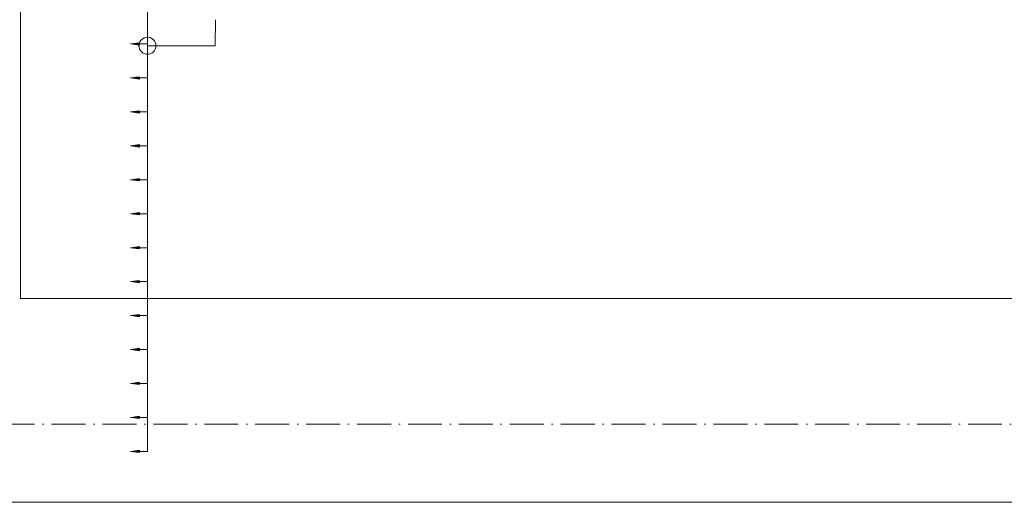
# Model space of a CAD drawing. Header units: millimetres. Extents: x -25607 to 9385, y 1894 to 10168.
# Tile 39 of 181: x -12942 to -10040, y 5770 to 7191. Entities that reach past the tile are written whole.
import ezdxf

# ---------------------------------------------------------------- set-up
doc = ezdxf.new("R2010")
doc.units = ezdxf.units.MM
doc.linetypes.add('Čerchovaná', pattern=[150, 100, -25, 0, -25])
for name, color, linetype, lineweight in [('A-ANNO-DIMS', 211, 'Continuous', 5), ('A-ANNO-DIMS-25', 211, 'Continuous', 5), ('A-FLOR-LEVL', 51, 'Continuous', 5), ('S-BEAM', 12, 'Continuous', 9), ('S-COLS', 52, 'Continuous', 9), ('S-RBAR-IDEN', 171, 'Continuous', 5)]:
    doc.layers.add(name, color=color, linetype=linetype, lineweight=lineweight)
doc.styles.add('Arial_1', font='arial.ttf', dxfattribs={"height": 62.5})
doc.dimstyles.new('Výztuž_kusy__řezy__1', dxfattribs={"dimscale": 304.8, "dimtxt": 0.18, "dimasz": 0, "dimexe": 0, "dimexo": 0.0625, "dimgap": 0.082021, "dimtad": 1, "dimdec": 0, "dimzin": 0, "dimdsep": 46, "dimtxsty": 'Arial_1', "dimblk1": 'NONE', "dimblk2": 'NONE', "dimsah": 1, "dimcen": 0.09, "dimazin": 0, "dimtfac": 1, "dimtdec": 4, "dimtix": 1, "dimtmove": 0, "dimatfit": 3, "dimfxl": 0.164042, "dimfxlon": 1, "dimtvp": 1, "dimtfill": 1, "dimtolj": 1, "dimtzin": 0, "dimarcsym": 2})

# ---------------------------------------------------------------- blocks, each defined once
blk = doc.blocks.new('DIMBLOCK269-V4')
at = {"layer": 'A-ANNO-DIMS-25'}
for points in [[(-12615.8, 6020), (-12589.6, 6016.5), (-12589.6, 6023.5)], [(-12615.8, 5920), (-12589.6, 5916.5), (-12589.6, 5923.5)]]:
    blk.add_hatch(color=256, dxfattribs=at).paths.add_polyline_path(points)
for p, q in [((-12589.6, 6023.5), (-12615.8, 6020)), ((-12615.8, 6020), (-12589.6, 6016.5)), ((-12565.8, 6020), (-12615.8, 6020)), ((-12589.6, 6016.5), (-12589.6, 6023.5)), ((-12565.8, 5920), (-12565.8, 6020)), ((-12565.8, 6020), (-12565.8, 6020)), ((-12589.6, 5923.5), (-12615.8, 5920)), ((-12589.6, 5916.5), (-12589.6, 5923.5)), ((-12615.8, 5920), (-12589.6, 5916.5)), ((-12565.8, 5920), (-12615.8, 5920)), ((-12565.8, 5920), (-12565.8, 5920))]:
    blk.add_line(p, q, dxfattribs=at)
blk = doc.blocks.new('_None')
blk = doc.blocks.new('DIMBLOCK270-V4')
at = {"layer": 'A-ANNO-DIMS-25'}
for points in [[(-12615.8, 6120), (-12589.6, 6116.5), (-12589.6, 6123.5)], [(-12615.8, 6020), (-12589.6, 6016.5), (-12589.6, 6023.5)]]:
    blk.add_hatch(color=256, dxfattribs=at).paths.add_polyline_path(points)
for p, q in [((-12589.6, 6123.5), (-12615.8, 6120)), ((-12615.8, 6120), (-12589.6, 6116.5)), ((-12565.8, 6120), (-12615.8, 6120)), ((-12589.6, 6116.5), (-12589.6, 6123.5)), ((-12565.8, 6020), (-12565.8, 6120)), ((-12565.8, 6120), (-12565.8, 6120)), ((-12589.6, 6023.5), (-12615.8, 6020)), ((-12615.8, 6020), (-12589.6, 6016.5)), ((-12565.8, 6020), (-12615.8, 6020)), ((-12589.6, 6016.5), (-12589.6, 6023.5)), ((-12565.8, 6020), (-12565.8, 6020))]:
    blk.add_line(p, q, dxfattribs=at)
blk = doc.blocks.new('DIMBLOCK271-V4')
at = {"layer": 'A-ANNO-DIMS-25'}
for points in [[(-12615.8, 6220), (-12589.6, 6216.5), (-12589.6, 6223.5)], [(-12615.8, 6120), (-12589.6, 6116.5), (-12589.6, 6123.5)]]:
    blk.add_hatch(color=256, dxfattribs=at).paths.add_polyline_path(points)
for p, q in [((-12589.6, 6223.5), (-12615.8, 6220)), ((-12615.8, 6220), (-12589.6, 6216.5)), ((-12565.8, 6220), (-12615.8, 6220)), ((-12589.6, 6216.5), (-12589.6, 6223.5)), ((-12565.8, 6120), (-12565.8, 6220)), ((-12565.8, 6220), (-12565.8, 6220)), ((-12589.6, 6123.5), (-12615.8, 6120)), ((-12615.8, 6120), (-12589.6, 6116.5)), ((-12565.8, 6120), (-12615.8, 6120)), ((-12589.6, 6116.5), (-12589.6, 6123.5)), ((-12565.8, 6120), (-12565.8, 6120))]:
    blk.add_line(p, q, dxfattribs=at)
blk = doc.blocks.new('DIMBLOCK272-V4')
at = {"layer": 'A-ANNO-DIMS-25'}
for points in [[(-12615.8, 6320), (-12589.6, 6316.5), (-12589.6, 6323.5)], [(-12615.8, 6220), (-12589.6, 6216.5), (-12589.6, 6223.5)]]:
    blk.add_hatch(color=256, dxfattribs=at).paths.add_polyline_path(points)
for p, q in [((-12589.6, 6323.5), (-12615.8, 6320)), ((-12615.8, 6320), (-12589.6, 6316.5)), ((-12565.8, 6320), (-12615.8, 6320)), ((-12589.6, 6316.5), (-12589.6, 6323.5)), ((-12565.8, 6220), (-12565.8, 6320)), ((-12565.8, 6320), (-12565.8, 6320)), ((-12589.6, 6223.5), (-12615.8, 6220)), ((-12615.8, 6220), (-12589.6, 6216.5)), ((-12565.8, 6220), (-12615.8, 6220)), ((-12589.6, 6216.5), (-12589.6, 6223.5)), ((-12565.8, 6220), (-12565.8, 6220))]:
    blk.add_line(p, q, dxfattribs=at)
blk = doc.blocks.new('DIMBLOCK273-V4')
at = {"layer": 'A-ANNO-DIMS-25'}
for points in [[(-12615.8, 6420), (-12589.6, 6416.5), (-12589.6, 6423.5)], [(-12615.8, 6320), (-12589.6, 6316.5), (-12589.6, 6323.5)]]:
    blk.add_hatch(color=256, dxfattribs=at).paths.add_polyline_path(points)
for p, q in [((-12589.6, 6423.5), (-12615.8, 6420)), ((-12615.8, 6420), (-12589.6, 6416.5)), ((-12565.8, 6420), (-12615.8, 6420)), ((-12589.6, 6416.5), (-12589.6, 6423.5)), ((-12565.8, 6320), (-12565.8, 6420)), ((-12565.8, 6420), (-12565.8, 6420)), ((-12589.6, 6323.5), (-12615.8, 6320)), ((-12615.8, 6320), (-12589.6, 6316.5)), ((-12565.8, 6320), (-12615.8, 6320)), ((-12589.6, 6316.5), (-12589.6, 6323.5)), ((-12565.8, 6320), (-12565.8, 6320))]:
    blk.add_line(p, q, dxfattribs=at)
blk = doc.blocks.new('DIMBLOCK274-V4')
at = {"layer": 'A-ANNO-DIMS-25'}
for points in [[(-12615.8, 6520), (-12589.6, 6516.5), (-12589.6, 6523.5)], [(-12615.8, 6420), (-12589.6, 6416.5), (-12589.6, 6423.5)]]:
    blk.add_hatch(color=256, dxfattribs=at).paths.add_polyline_path(points)
for p, q in [((-12589.6, 6523.5), (-12615.8, 6520)), ((-12615.8, 6520), (-12589.6, 6516.5)), ((-12565.8, 6520), (-12615.8, 6520)), ((-12589.6, 6516.5), (-12589.6, 6523.5)), ((-12565.8, 6420), (-12565.8, 6520)), ((-12565.8, 6520), (-12565.8, 6520)), ((-12589.6, 6423.5), (-12615.8, 6420)), ((-12615.8, 6420), (-12589.6, 6416.5)), ((-12565.8, 6420), (-12615.8, 6420)), ((-12589.6, 6416.5), (-12589.6, 6423.5)), ((-12565.8, 6420), (-12565.8, 6420))]:
    blk.add_line(p, q, dxfattribs=at)
blk = doc.blocks.new('DIMBLOCK275-V4')
at = {"layer": 'A-ANNO-DIMS-25'}
for points in [[(-12615.8, 6620), (-12589.6, 6616.5), (-12589.6, 6623.5)], [(-12615.8, 6520), (-12589.6, 6516.5), (-12589.6, 6523.5)]]:
    blk.add_hatch(color=256, dxfattribs=at).paths.add_polyline_path(points)
for p, q in [((-12589.6, 6623.5), (-12615.8, 6620)), ((-12615.8, 6620), (-12589.6, 6616.5)), ((-12565.8, 6620), (-12615.8, 6620)), ((-12589.6, 6616.5), (-12589.6, 6623.5)), ((-12565.8, 6520), (-12565.8, 6620)), ((-12565.8, 6620), (-12565.8, 6620)), ((-12589.6, 6523.5), (-12615.8, 6520)), ((-12615.8, 6520), (-12589.6, 6516.5)), ((-12565.8, 6520), (-12615.8, 6520)), ((-12589.6, 6516.5), (-12589.6, 6523.5)), ((-12565.8, 6520), (-12565.8, 6520))]:
    blk.add_line(p, q, dxfattribs=at)
blk = doc.blocks.new('DIMBLOCK276-V4')
at = {"layer": 'A-ANNO-DIMS-25'}
for points in [[(-12615.8, 6720), (-12589.6, 6716.5), (-12589.6, 6723.5)], [(-12615.8, 6620), (-12589.6, 6616.5), (-12589.6, 6623.5)]]:
    blk.add_hatch(color=256, dxfattribs=at).paths.add_polyline_path(points)
for p, q in [((-12589.6, 6723.5), (-12615.8, 6720)), ((-12615.8, 6720), (-12589.6, 6716.5)), ((-12565.8, 6720), (-12615.8, 6720)), ((-12589.6, 6716.5), (-12589.6, 6723.5)), ((-12565.8, 6620), (-12565.8, 6720)), ((-12565.8, 6720), (-12565.8, 6720)), ((-12589.6, 6623.5), (-12615.8, 6620)), ((-12615.8, 6620), (-12589.6, 6616.5)), ((-12565.8, 6620), (-12615.8, 6620)), ((-12589.6, 6616.5), (-12589.6, 6623.5)), ((-12565.8, 6620), (-12565.8, 6620))]:
    blk.add_line(p, q, dxfattribs=at)
blk = doc.blocks.new('DIMBLOCK277-V4')
at = {"layer": 'A-ANNO-DIMS-25'}
for points in [[(-12615.8, 6820), (-12589.6, 6816.5), (-12589.6, 6823.5)], [(-12615.8, 6720), (-12589.6, 6716.5), (-12589.6, 6723.5)]]:
    blk.add_hatch(color=256, dxfattribs=at).paths.add_polyline_path(points)
for p, q in [((-12589.6, 6823.5), (-12615.8, 6820)), ((-12589.6, 6816.5), (-12589.6, 6823.5)), ((-12615.8, 6820), (-12589.6, 6816.5)), ((-12565.8, 6820), (-12615.8, 6820)), ((-12565.8, 6720), (-12565.8, 6820)), ((-12565.8, 6820), (-12565.8, 6820)), ((-12589.6, 6723.5), (-12615.8, 6720)), ((-12615.8, 6720), (-12589.6, 6716.5)), ((-12565.8, 6720), (-12615.8, 6720)), ((-12589.6, 6716.5), (-12589.6, 6723.5)), ((-12565.8, 6720), (-12565.8, 6720))]:
    blk.add_line(p, q, dxfattribs=at)
blk = doc.blocks.new('DIMBLOCK278-V4')
at = {"layer": 'A-ANNO-DIMS-25'}
for points in [[(-12615.8, 6920), (-12589.6, 6916.5), (-12589.6, 6923.5)], [(-12615.8, 6820), (-12589.6, 6816.5), (-12589.6, 6823.5)]]:
    blk.add_hatch(color=256, dxfattribs=at).paths.add_polyline_path(points)
for p, q in [((-12589.6, 6923.5), (-12615.8, 6920)), ((-12615.8, 6920), (-12589.6, 6916.5)), ((-12565.8, 6920), (-12615.8, 6920)), ((-12589.6, 6916.5), (-12589.6, 6923.5)), ((-12565.8, 6820), (-12565.8, 6920)), ((-12565.8, 6920), (-12565.8, 6920)), ((-12589.6, 6823.5), (-12615.8, 6820)), ((-12589.6, 6816.5), (-12589.6, 6823.5)), ((-12615.8, 6820), (-12589.6, 6816.5)), ((-12565.8, 6820), (-12615.8, 6820)), ((-12565.8, 6820), (-12565.8, 6820))]:
    blk.add_line(p, q, dxfattribs=at)
blk = doc.blocks.new('DIMBLOCK279-V4')
at = {"layer": 'A-ANNO-DIMS-25'}
for points in [[(-12615.8, 7020), (-12589.6, 7016.5), (-12589.6, 7023.5)], [(-12615.8, 6920), (-12589.6, 6916.5), (-12589.6, 6923.5)]]:
    blk.add_hatch(color=256, dxfattribs=at).paths.add_polyline_path(points)
for p, q in [((-12589.6, 7023.5), (-12615.8, 7020)), ((-12615.8, 7020), (-12589.6, 7016.5)), ((-12565.8, 7020), (-12615.8, 7020)), ((-12589.6, 7016.5), (-12589.6, 7023.5)), ((-12565.8, 6920), (-12565.8, 7020)), ((-12565.8, 7020), (-12565.8, 7020)), ((-12589.6, 6923.5), (-12615.8, 6920)), ((-12615.8, 6920), (-12589.6, 6916.5)), ((-12565.8, 6920), (-12615.8, 6920)), ((-12589.6, 6916.5), (-12589.6, 6923.5)), ((-12565.8, 6920), (-12565.8, 6920))]:
    blk.add_line(p, q, dxfattribs=at)
blk = doc.blocks.new('DIMBLOCK280-V4')
at = {"layer": 'A-ANNO-DIMS-25'}
for points in [[(-12615.8, 7120), (-12589.6, 7116.5), (-12589.6, 7123.5)], [(-12615.8, 7020), (-12589.6, 7016.5), (-12589.6, 7023.5)]]:
    blk.add_hatch(color=256, dxfattribs=at).paths.add_polyline_path(points)
for p, q in [((-12589.6, 7123.5), (-12615.8, 7120)), ((-12615.8, 7120), (-12589.6, 7116.5)), ((-12565.8, 7120), (-12615.8, 7120)), ((-12589.6, 7116.5), (-12589.6, 7123.5)), ((-12565.8, 7020), (-12565.8, 7120)), ((-12565.8, 7120), (-12565.8, 7120)), ((-12589.6, 7023.5), (-12615.8, 7020)), ((-12615.8, 7020), (-12589.6, 7016.5)), ((-12565.8, 7020), (-12615.8, 7020)), ((-12589.6, 7016.5), (-12589.6, 7023.5)), ((-12565.8, 7020), (-12565.8, 7020))]:
    blk.add_line(p, q, dxfattribs=at)
blk = doc.blocks.new('DIMBLOCK281-V4')
at = {"layer": 'A-ANNO-DIMS-25'}
for points in [[(-12615.8, 7220), (-12589.6, 7216.5), (-12589.6, 7223.5)], [(-12615.8, 7120), (-12589.6, 7116.5), (-12589.6, 7123.5)]]:
    blk.add_hatch(color=256, dxfattribs=at).paths.add_polyline_path(points)
for p, q in [((-12589.6, 7223.5), (-12615.8, 7220)), ((-12615.8, 7220), (-12589.6, 7216.5)), ((-12565.8, 7220), (-12615.8, 7220)), ((-12589.6, 7216.5), (-12589.6, 7223.5)), ((-12565.8, 7120), (-12565.8, 7220)), ((-12565.8, 7220), (-12565.8, 7220)), ((-12589.6, 7123.5), (-12615.8, 7120)), ((-12615.8, 7120), (-12589.6, 7116.5)), ((-12565.8, 7120), (-12615.8, 7120)), ((-12589.6, 7116.5), (-12589.6, 7123.5)), ((-12565.8, 7120), (-12565.8, 7120))]:
    blk.add_line(p, q, dxfattribs=at)
blk = doc.blocks.new('DIMBLOCK296-V4')
at = {"layer": 'A-ANNO-DIMS-25'}
for points in [[(-12615.8, 8620), (-12589.6, 8616.5), (-12589.6, 8623.5)], [(-12615.8, 8520), (-12589.6, 8516.5), (-12589.6, 8523.5)], [(-12615.8, 8420), (-12589.6, 8416.5), (-12589.6, 8423.5)], [(-12615.8, 8320), (-12589.6, 8316.5), (-12589.6, 8323.5)], [(-12615.8, 8220), (-12589.6, 8216.5), (-12589.6, 8223.5)], [(-12615.8, 8120), (-12589.6, 8116.5), (-12589.6, 8123.5)], [(-12615.8, 8020), (-12589.6, 8016.5), (-12589.6, 8023.5)], [(-12615.8, 7920), (-12589.6, 7916.5), (-12589.6, 7923.5)], [(-12615.8, 7820), (-12589.6, 7816.5), (-12589.6, 7823.5)], [(-12615.8, 7720), (-12589.6, 7716.5), (-12589.6, 7723.5)], [(-12615.8, 7620), (-12589.6, 7616.5), (-12589.6, 7623.5)], [(-12615.8, 7520), (-12589.6, 7516.5), (-12589.6, 7523.5)], [(-12615.8, 7420), (-12589.6, 7416.5), (-12589.6, 7423.5)], [(-12615.8, 7320), (-12589.6, 7316.5), (-12589.6, 7323.5)], [(-12615.8, 7220), (-12589.6, 7216.5), (-12589.6, 7223.5)], [(-12615.8, 7120), (-12589.6, 7116.5), (-12589.6, 7123.5)], [(-12615.8, 7020), (-12589.6, 7016.5), (-12589.6, 7023.5)], [(-12615.8, 6920), (-12589.6, 6916.5), (-12589.6, 6923.5)], [(-12615.8, 6820), (-12589.6, 6816.5), (-12589.6, 6823.5)], [(-12615.8, 6720), (-12589.6, 6716.5), (-12589.6, 6723.5)], [(-12615.8, 6620), (-12589.6, 6616.5), (-12589.6, 6623.5)], [(-12615.8, 6520), (-12589.6, 6516.5), (-12589.6, 6523.5)], [(-12615.8, 6420), (-12589.6, 6416.5), (-12589.6, 6423.5)], [(-12615.8, 6320), (-12589.6, 6316.5), (-12589.6, 6323.5)], [(-12615.8, 6220), (-12589.6, 6216.5), (-12589.6, 6223.5)], [(-12615.8, 6120), (-12589.6, 6116.5), (-12589.6, 6123.5)], [(-12615.8, 6020), (-12589.6, 6016.5), (-12589.6, 6023.5)], [(-12615.8, 5920), (-12589.6, 5916.5), (-12589.6, 5923.5)]]:
    blk.add_hatch(color=256, dxfattribs=at).paths.add_polyline_path(points)
for p, q in [((-12589.6, 8623.5), (-12615.8, 8620)), ((-12589.6, 8616.5), (-12589.6, 8623.5)), ((-12615.8, 8620), (-12589.6, 8616.5)), ((-12565.8, 8620), (-12615.8, 8620)), ((-12565.8, 5920), (-12565.8, 8620)), ((-12565.8, 8520), (-12565.8, 8620)), ((-12565.8, 8620), (-12565.8, 8620)), ((-12589.6, 8523.5), (-12615.8, 8520)), ((-12615.8, 8520), (-12589.6, 8516.5)), ((-12565.8, 8520), (-12615.8, 8520)), ((-12589.6, 8516.5), (-12589.6, 8523.5)), ((-12565.8, 8420), (-12565.8, 8520)), ((-12565.8, 8520), (-12565.8, 8520)), ((-12589.6, 8423.5), (-12615.8, 8420)), ((-12615.8, 8420), (-12589.6, 8416.5)), ((-12565.8, 8420), (-12615.8, 8420)), ((-12589.6, 8416.5), (-12589.6, 8423.5)), ((-12565.8, 8320), (-12565.8, 8420)), ((-12565.8, 8420), (-12565.8, 8420)), ((-12589.6, 8323.5), (-12615.8, 8320)), ((-12615.8, 8320), (-12589.6, 8316.5)), ((-12565.8, 8320), (-12615.8, 8320)), ((-12589.6, 8316.5), (-12589.6, 8323.5)), ((-12565.8, 8220), (-12565.8, 8320)), ((-12565.8, 8320), (-12565.8, 8320)), ((-12589.6, 8223.5), (-12615.8, 8220)), ((-12615.8, 8220), (-12589.6, 8216.5)), ((-12565.8, 8220), (-12615.8, 8220)), ((-12589.6, 8216.5), (-12589.6, 8223.5)), ((-12565.8, 8120), (-12565.8, 8220)), ((-12565.8, 8220), (-12565.8, 8220)), ((-12589.6, 8123.5), (-12615.8, 8120)), ((-12615.8, 8120), (-12589.6, 8116.5)), ((-12565.8, 8120), (-12615.8, 8120)), ((-12589.6, 8116.5), (-12589.6, 8123.5)), ((-12565.8, 8020), (-12565.8, 8120)), ((-12565.8, 8120), (-12565.8, 8120)), ((-12589.6, 8023.5), (-12615.8, 8020)), ((-12615.8, 8020), (-12589.6, 8016.5)), ((-12565.8, 8020), (-12615.8, 8020)), ((-12589.6, 8016.5), (-12589.6, 8023.5)), ((-12565.8, 7920), (-12565.8, 8020)), ((-12565.8, 8020), (-12565.8, 8020)), ((-12589.6, 7923.5), (-12615.8, 7920)), ((-12615.8, 7920), (-12589.6, 7916.5)), ((-12565.8, 7920), (-12615.8, 7920)), ((-12589.6, 7916.5), (-12589.6, 7923.5)), ((-12565.8, 7820), (-12565.8, 7920)), ((-12565.8, 7920), (-12565.8, 7920)), ((-12589.6, 7823.5), (-12615.8, 7820)), ((-12615.8, 7820), (-12589.6, 7816.5)), ((-12565.8, 7820), (-12615.8, 7820)), ((-12589.6, 7816.5), (-12589.6, 7823.5)), ((-12565.8, 7720), (-12565.8, 7820)), ((-12565.8, 7820), (-12565.8, 7820)), ((-12589.6, 7723.5), (-12615.8, 7720)), ((-12589.6, 7716.5), (-12589.6, 7723.5)), ((-12615.8, 7720), (-12589.6, 7716.5)), ((-12565.8, 7720), (-12615.8, 7720)), ((-12565.8, 7620), (-12565.8, 7720)), ((-12565.8, 7720), (-12565.8, 7720)), ((-12589.6, 7623.5), (-12615.8, 7620)), ((-12615.8, 7620), (-12589.6, 7616.5)), ((-12565.8, 7620), (-12615.8, 7620)), ((-12589.6, 7616.5), (-12589.6, 7623.5)), ((-12565.8, 7520), (-12565.8, 7620)), ((-12565.8, 7620), (-12565.8, 7620)), ((-12589.6, 7523.5), (-12615.8, 7520)), ((-12615.8, 7520), (-12589.6, 7516.5)), ((-12565.8, 7520), (-12615.8, 7520)), ((-12589.6, 7516.5), (-12589.6, 7523.5)), ((-12565.8, 7420), (-12565.8, 7520)), ((-12565.8, 7520), (-12565.8, 7520)), ((-12589.6, 7423.5), (-12615.8, 7420)), ((-12615.8, 7420), (-12589.6, 7416.5)), ((-12565.8, 7420), (-12615.8, 7420)), ((-12589.6, 7416.5), (-12589.6, 7423.5)), ((-12565.8, 7320), (-12565.8, 7420)), ((-12565.8, 7420), (-12565.8, 7420)), ((-12589.6, 7323.5), (-12615.8, 7320)), ((-12615.8, 7320), (-12589.6, 7316.5)), ((-12565.8, 7320), (-12615.8, 7320)), ((-12589.6, 7316.5), (-12589.6, 7323.5)), ((-12565.8, 7220), (-12565.8, 7320)), ((-12565.8, 7320), (-12565.8, 7320)), ((-12589.6, 7223.5), (-12615.8, 7220)), ((-12615.8, 7220), (-12589.6, 7216.5)), ((-12565.8, 7220), (-12615.8, 7220)), ((-12589.6, 7216.5), (-12589.6, 7223.5)), ((-12565.8, 7120), (-12565.8, 7220)), ((-12565.8, 7220), (-12565.8, 7220)), ((-12589.6, 7123.5), (-12615.8, 7120)), ((-12615.8, 7120), (-12589.6, 7116.5)), ((-12565.8, 7120), (-12615.8, 7120)), ((-12589.6, 7116.5), (-12589.6, 7123.5)), ((-12565.8, 7020), (-12565.8, 7120)), ((-12565.8, 7120), (-12565.8, 7120)), ((-12589.6, 7023.5), (-12615.8, 7020)), ((-12615.8, 7020), (-12589.6, 7016.5)), ((-12565.8, 7020), (-12615.8, 7020)), ((-12589.6, 7016.5), (-12589.6, 7023.5)), ((-12565.8, 6920), (-12565.8, 7020)), ((-12565.8, 7020), (-12565.8, 7020)), ((-12589.6, 6923.5), (-12615.8, 6920)), ((-12615.8, 6920), (-12589.6, 6916.5)), ((-12565.8, 6920), (-12615.8, 6920)), ((-12589.6, 6916.5), (-12589.6, 6923.5)), ((-12565.8, 6820), (-12565.8, 6920)), ((-12565.8, 6920), (-12565.8, 6920)), ((-12589.6, 6823.5), (-12615.8, 6820)), ((-12589.6, 6816.5), (-12589.6, 6823.5)), ((-12615.8, 6820), (-12589.6, 6816.5)), ((-12565.8, 6820), (-12615.8, 6820)), ((-12565.8, 6720), (-12565.8, 6820)), ((-12565.8, 6820), (-12565.8, 6820)), ((-12589.6, 6723.5), (-12615.8, 6720)), ((-12615.8, 6720), (-12589.6, 6716.5)), ((-12565.8, 6720), (-12615.8, 6720)), ((-12589.6, 6716.5), (-12589.6, 6723.5)), ((-12565.8, 6620), (-12565.8, 6720)), ((-12565.8, 6720), (-12565.8, 6720)), ((-12589.6, 6623.5), (-12615.8, 6620)), ((-12615.8, 6620), (-12589.6, 6616.5)), ((-12565.8, 6620), (-12615.8, 6620)), ((-12589.6, 6616.5), (-12589.6, 6623.5)), ((-12565.8, 6520), (-12565.8, 6620)), ((-12565.8, 6620), (-12565.8, 6620)), ((-12589.6, 6523.5), (-12615.8, 6520)), ((-12615.8, 6520), (-12589.6, 6516.5)), ((-12565.8, 6520), (-12615.8, 6520)), ((-12589.6, 6516.5), (-12589.6, 6523.5)), ((-12565.8, 6420), (-12565.8, 6520)), ((-12565.8, 6520), (-12565.8, 6520)), ((-12589.6, 6423.5), (-12615.8, 6420)), ((-12615.8, 6420), (-12589.6, 6416.5)), ((-12565.8, 6420), (-12615.8, 6420)), ((-12589.6, 6416.5), (-12589.6, 6423.5)), ((-12565.8, 6320), (-12565.8, 6420)), ((-12565.8, 6420), (-12565.8, 6420)), ((-12589.6, 6323.5), (-12615.8, 6320)), ((-12615.8, 6320), (-12589.6, 6316.5)), ((-12565.8, 6320), (-12615.8, 6320)), ((-12589.6, 6316.5), (-12589.6, 6323.5)), ((-12565.8, 6220), (-12565.8, 6320)), ((-12565.8, 6320), (-12565.8, 6320)), ((-12589.6, 6223.5), (-12615.8, 6220)), ((-12615.8, 6220), (-12589.6, 6216.5)), ((-12565.8, 6220), (-12615.8, 6220)), ((-12589.6, 6216.5), (-12589.6, 6223.5)), ((-12565.8, 6120), (-12565.8, 6220)), ((-12565.8, 6220), (-12565.8, 6220)), ((-12589.6, 6123.5), (-12615.8, 6120)), ((-12615.8, 6120), (-12589.6, 6116.5)), ((-12565.8, 6120), (-12615.8, 6120)), ((-12589.6, 6116.5), (-12589.6, 6123.5)), ((-12565.8, 6020), (-12565.8, 6120)), ((-12565.8, 6120), (-12565.8, 6120)), ((-12589.6, 6023.5), (-12615.8, 6020)), ((-12615.8, 6020), (-12589.6, 6016.5)), ((-12565.8, 6020), (-12615.8, 6020)), ((-12589.6, 6016.5), (-12589.6, 6023.5)), ((-12565.8, 5920), (-12565.8, 6020)), ((-12565.8, 6020), (-12565.8, 6020)), ((-12589.6, 5923.5), (-12615.8, 5920)), ((-12589.6, 5916.5), (-12589.6, 5923.5)), ((-12615.8, 5920), (-12589.6, 5916.5)), ((-12565.8, 5920), (-12615.8, 5920)), ((-12565.8, 5920), (-12565.8, 5920))]:
    blk.add_line(p, q, dxfattribs=at)

msp = doc.modelspace()

# ---------------------------------------------------------------- linework, layer by layer
at = {"layer": 'A-FLOR-LEVL', "linetype": 'Čerchovaná'}
msp.add_line((-25606.8, 6000), (-4574.7, 6000), dxfattribs=at)
at = {"layer": 'S-BEAM'}
for p, q in [((-12940, 6370), (-8600, 6370)), ((-8600, 6370), (-12940, 6370)), ((-5214.6, 5770), (-24630, 5770)), ((-5900, 5770), (-24130, 5770))]:
    msp.add_line(p, q, dxfattribs=at)
at = {"layer": 'S-COLS'}
msp.add_line((-12940, 8670), (-12940, 6370), dxfattribs=at)
msp.add_line((-12940, 8670), (-12940, 6370), dxfattribs=at)
at = {"layer": 'S-RBAR-IDEN'}
for p, q in [((-12365.8, 7114.9), (-12364.9, 7191.5)), ((-12565.8, 7114.9), (-12365.8, 7114.9))]:
    msp.add_line(p, q, dxfattribs=at)
msp.add_circle((-12565.8, 7114.9), 25, dxfattribs=at)

# ---------------------------------------------------------------- dimensions: what is measured, and where the dimension line sits
at = {"layer": 'A-ANNO-DIMS'}
for base, p1, p2, text, override, picture, middle in [((-12565.8, 8620), (-12615.8, 5920), (-12615.8, 8620), '100 2700', {"dimpost": '<>', "dimblk1": 'None', "dimblk2": 'None', "dimsah": 1, "dimfxl": 2700}, 'DIMBLOCK296-V4', (-12622.8, 7270)), ((-12565.8, 7220), (-12615.8, 7120), (-12615.8, 7220), ' ', {"dimpost": '<>', "dimfxl": 100}, 'DIMBLOCK281-V4', (-12565.8, 7170)), ((-12565.8, 7120), (-12615.8, 7020), (-12615.8, 7120), ' ', {"dimpost": '<>', "dimfxl": 100}, 'DIMBLOCK280-V4', (-12565.8, 7070)), ((-12565.8, 7020), (-12615.8, 6920), (-12615.8, 7020), ' ', {"dimpost": '<>', "dimfxl": 100}, 'DIMBLOCK279-V4', (-12565.8, 6970)), ((-12565.8, 6920), (-12615.8, 6820), (-12615.8, 6920), ' ', {"dimpost": '<>', "dimfxl": 100}, 'DIMBLOCK278-V4', (-12565.8, 6870)), ((-12565.8, 6820), (-12615.8, 6720), (-12615.8, 6820), ' ', {"dimpost": '<>', "dimfxl": 100}, 'DIMBLOCK277-V4', (-12565.8, 6770)), ((-12565.8, 6720), (-12615.8, 6620), (-12615.8, 6720), ' ', {"dimpost": '<>', "dimfxl": 100}, 'DIMBLOCK276-V4', (-12565.8, 6670)), ((-12565.8, 6620), (-12615.8, 6520), (-12615.8, 6620), ' ', {"dimpost": '<>', "dimfxl": 100}, 'DIMBLOCK275-V4', (-12565.8, 6570)), ((-12565.8, 6520), (-12615.8, 6420), (-12615.8, 6520), ' ', {"dimpost": '<>', "dimfxl": 100}, 'DIMBLOCK274-V4', (-12565.8, 6470)), ((-12565.8, 6420), (-12615.8, 6320), (-12615.8, 6420), ' ', {"dimpost": '<>', "dimfxl": 100}, 'DIMBLOCK273-V4', (-12565.8, 6370)), ((-12565.8, 6320), (-12615.8, 6220), (-12615.8, 6320), ' ', {"dimpost": '<>', "dimfxl": 100}, 'DIMBLOCK272-V4', (-12565.8, 6270)), ((-12565.8, 6220), (-12615.8, 6120), (-12615.8, 6220), ' ', {"dimpost": '<>', "dimfxl": 100}, 'DIMBLOCK271-V4', (-12565.8, 6170)), ((-12565.8, 6120), (-12615.8, 6020), (-12615.8, 6120), ' ', {"dimpost": '<>', "dimfxl": 100}, 'DIMBLOCK270-V4', (-12565.8, 6070)), ((-12565.8, 6020), (-12615.8, 5920), (-12615.8, 6020), ' ', {"dimpost": '<>', "dimfxl": 100}, 'DIMBLOCK269-V4', (-12565.8, 5970))]:
    dim = msp.add_linear_dim(base=base, p1=p1, p2=p2, angle=90, text=text, dimstyle='Výztuž_kusy__řezy__1', override=override, dxfattribs=at)
    dim.commit()
    dim.dimension.update_dxf_attribs({"geometry": picture, "text_midpoint": middle})

doc.saveas('drawing.dxf')
